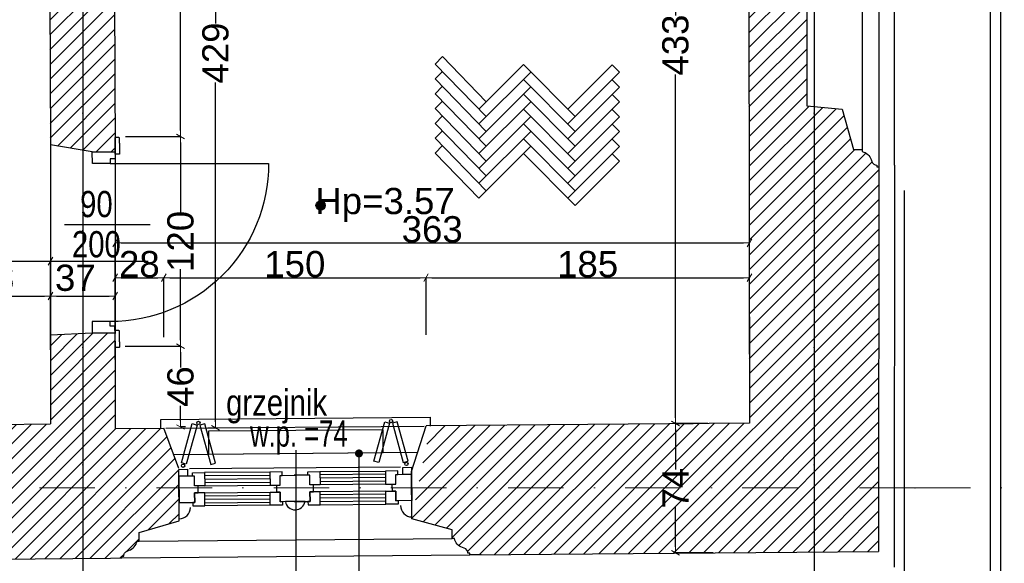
# Model space of a CAD drawing. Header units: millimetres. Extents: x 75543 to 124291, y -109148 to -86372.
# Tile 91 of 99: x 113602 to 119236, y -105453 to -102344. Entities that reach past the tile are written whole.
import ezdxf

# ---------------------------------------------------------------- set-up
doc = ezdxf.new("R2010")
doc.units = ezdxf.units.MM
doc.header["$MEASUREMENT"] = 0
doc.linetypes.add('Dot & Dashed', pattern=[670.277762, 317.5, -176.388889, 0, -176.388874])
for name, color, linetype in [('A-DRZWI', 7, 'Continuous'), ('A-WYSOKOSCI', 7, 'Continuous'), ('COKÓŁ', 7, 'Continuous'), ('detalokna', 7, 'Continuous'), ('DIM MALY', 7, 'Continuous'), ('Drawing & Figure', 7, 'Continuous'), ('DRZWI', 7, 'Continuous'), ('linia nadproza', 7, 'Continuous'), ('Nowe_00 ZMIANY', 7, 'Continuous'), ('Nowe_A-OKNA-OPIS', 7, 'Continuous'), ('Nowe_A_okno', 7, 'Continuous'), ('Nowe_Annotation - Text', 7, 'Continuous'), ('Nowe_GRZEJNIK', 7, 'Continuous'), ('Nowe_okiennice', 7, 'Continuous'), ('Nowe_WIDOK', 7, 'Continuous'), ('opaska', 7, 'Continuous'), ('opisy inne', 7, 'Continuous'), ('PARAPET', 7, 'Continuous'), ('POSADZKI', 7, 'Continuous'), ('Structural - Bearing', 7, 'Continuous'), ('Structural - Grid', 7, 'Continuous'), ('WIDOK2', 7, 'Continuous')]:
    doc.layers.add(name, color=color, linetype=linetype)
doc.styles.add('STYL_AUTOMATYCZNY_1', font='arial.ttf')
doc.styles.add('STYL_AUTOMATYCZNY_11', font='arial.ttf', dxfattribs={"width": 0.8})
doc.styles.add('STYL_AUTOMATYCZNY_2', font='arial.ttf')
doc.styles.add('STYL_AUTOMATYCZNY_6', font='arial.ttf', dxfattribs={"width": 0.8})
doc.styles.add('STYL_AUTOMATYCZNY_7', font='arial.ttf', dxfattribs={"width": 0.7})
doc.dimstyles.new('STYL_AUTOMATYCZNY__2', dxfattribs={"dimtxt": 150, "dimasz": 34.231941, "dimexe": 0.18, "dimexo": 3, "dimgap": 0, "dimtad": 1, "dimdec": 0, "dimlfac": 0.1, "dimzin": 0, "dimdsep": 46, "dimtxsty": 'STYL_AUTOMATYCZNY_2', "dimblk": 'ARROWHEAD_2', "dimblk1": 'ARROWHEAD_2', "dimblk2": 'ARROWHEAD_2', "dimcen": 0.09, "dimclrd": 5, "dimclre": 5, "dimclrt": 1, "dimadec": 0, "dimazin": 0, "dimtfac": 1, "dimtdec": 4, "dimtmove": 0, "dimatfit": 3, "dimfxl": 0, "dimtolj": 1, "dimtzin": 0, "dimarcsym": 0})
doc.dimstyles.new('STYL_AUTOMATYCZNY__3', dxfattribs={"dimtxt": 150, "dimasz": 34.231941, "dimexe": 0.18, "dimexo": 3, "dimgap": 0, "dimtad": 1, "dimtih": 1, "dimtoh": 1, "dimdec": 0, "dimlfac": 0.1, "dimzin": 0, "dimdsep": 46, "dimtxsty": 'STYL_AUTOMATYCZNY_2', "dimblk": 'ARROWHEAD_2', "dimblk1": 'ARROWHEAD_2', "dimblk2": 'ARROWHEAD_2', "dimcen": 0.09, "dimclrd": 5, "dimclre": 5, "dimclrt": 1, "dimadec": 0, "dimazin": 0, "dimtfac": 1, "dimtdec": 4, "dimtmove": 0, "dimatfit": 3, "dimfxl": 0, "dimtolj": 1, "dimtzin": 0, "dimarcsym": 0})
doc.dimstyles.new('STYL_AUTOMATYCZNY__7', dxfattribs={"dimtxt": 150, "dimasz": 34.231941, "dimexe": 0.18, "dimexo": 3, "dimgap": 0, "dimtad": 1, "dimtih": 1, "dimtoh": 1, "dimdec": 0, "dimlfac": 0.1, "dimzin": 0, "dimdsep": 46, "dimtxsty": 'STYL_AUTOMATYCZNY_2', "dimblk": 'ARROWHEAD_2', "dimblk1": 'ARROWHEAD_2', "dimblk2": 'ARROWHEAD_2', "dimcen": 0.09, "dimclrd": 5, "dimclre": 5, "dimclrt": 1, "dimadec": 0, "dimazin": 0, "dimtfac": 1, "dimtdec": 4, "dimtmove": 2, "dimatfit": 3, "dimfxl": 0, "dimtolj": 1, "dimtzin": 0, "dimarcsym": 0})
doc.dimstyles.new('STYL_AUTOMATYCZNY__8', dxfattribs={"dimtxt": 0.18, "dimasz": 91.2, "dimexe": 0.18, "dimexo": 0.0625, "dimgap": 0, "dimtad": 0, "dimtih": 1, "dimtoh": 1, "dimdec": 4, "dimzin": 0, "dimdsep": 46, "dimcen": 0.09, "dimadec": 0, "dimazin": 0, "dimtfac": 1, "dimtdec": 4, "dimtmove": 0, "dimatfit": 3, "dimldrblk": 'ARROWHEAD_11', "dimfxl": 0, "dimtolj": 1, "dimtzin": 0, "dimarcsym": 0})
pattern_1 = [(45, (0, 0), (-42.426407, 42.426407), [])]

# ---------------------------------------------------------------- blocks, each defined once
blk = doc.blocks.new('ARROWHEAD_2')
at = {"color": 0, "linetype": 'Continuous', "lineweight": 0}
for p, q in [((0, 0), (-1, 0)), ((-0.38, -0.66), (0.38, 0.66))]:
    blk.add_line(p, q, dxfattribs=at)
blk = doc.blocks.new('*D158')
at = {"layer": 'Defpoints', "color": 0}
for p in [(117354.4, -100322.4), (117771.5, -100322.4), (117457.9, -104654.6)]:
    blk.add_point(p, dxfattribs=at)
at = {"layer": 'DIM MALY', "color": 5, "lineweight": -2}
for p, q in [((117768.5, -100322.4), (117354.2, -100322.4)), ((117354.4, -100356.6), (117354.4, -102320.1)), ((117354.4, -104620.4), (117354.4, -102657.6)), ((117454.9, -104654.6), (117354.2, -104654.6))]:
    blk.add_line(p, q, dxfattribs=at)
at = {"layer": 'DIM MALY', "color": 5, "lineweight": -2, "xscale": 34.23194115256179, "yscale": 34.23194115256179, "zscale": 34.23194115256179}
for p, rotation in [((117354.4, -100322.4), 90), ((117354.4, -104654.6), 270)]:
    blk.add_blockref('ARROWHEAD_2', p, dxfattribs=dict(at, rotation=rotation))
at = {"layer": 'DIM MALY', "color": 1, "insert": (117354.4, -102488.9), "char_height": 150, "attachment_point": 5, "rotation": 90, "style": 'STYL_AUTOMATYCZNY_2'}
blk.add_mtext('\\A1;433', dxfattribs=at)
blk = doc.blocks.new('*D203')
at = {"layer": 'Defpoints', "color": 0}
for p in [(114185.9, -100404), (114522.3, -100404), (114203.3, -103011.5)]:
    blk.add_point(p, dxfattribs=at)
at = {"layer": 'DIM MALY', "color": 5, "lineweight": -2}
for p, q in [((114188.9, -100404), (114522.4, -100404)), ((114522.3, -100438.3), (114522.3, -101555.7)), ((114522.3, -102977.3), (114522.3, -101860.7)), ((114206.3, -103011.5), (114522.4, -103011.5))]:
    blk.add_line(p, q, dxfattribs=at)
at = {"layer": 'DIM MALY', "color": 5, "lineweight": -2, "xscale": 34.23194115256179, "yscale": 34.23194115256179, "zscale": 34.23194115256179}
for p, rotation in [((114522.3, -100404), 90), ((114522.3, -103011.5), 270)]:
    blk.add_blockref('ARROWHEAD_2', p, dxfattribs=dict(at, rotation=rotation))
at = {"layer": 'DIM MALY', "color": 1, "insert": (114522.3, -101708.2), "char_height": 150, "attachment_point": 5, "rotation": 90, "style": 'STYL_AUTOMATYCZNY_2'}
blk.add_mtext('\\A1;261', dxfattribs=at)
blk = doc.blocks.new('*D205')
at = {"layer": 'Defpoints', "color": 0}
for p in [(114203.3, -103011.5), (114522.3, -103011.5), (114202.9, -104211.5)]:
    blk.add_point(p, dxfattribs=at)
at = {"layer": 'DIM MALY', "color": 5, "lineweight": -2}
for p, q in [((114206.3, -103011.5), (114522.4, -103011.5)), ((114522.3, -103045.8), (114522.3, -103453.5)), ((114522.3, -104177.3), (114522.3, -103770.3)), ((114205.9, -104211.5), (114522.4, -104211.5))]:
    blk.add_line(p, q, dxfattribs=at)
at = {"layer": 'DIM MALY', "color": 5, "lineweight": -2, "xscale": 34.23194115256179, "yscale": 34.23194115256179, "zscale": 34.23194115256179}
for p, rotation in [((114522.3, -103011.5), 90), ((114522.3, -104211.5), 270)]:
    blk.add_blockref('ARROWHEAD_2', p, dxfattribs=dict(at, rotation=rotation))
at = {"layer": 'DIM MALY', "color": 1, "insert": (114522.3, -103611.9), "char_height": 150, "attachment_point": 5, "rotation": 90, "style": 'STYL_AUTOMATYCZNY_2'}
blk.add_mtext('\\A1;120', dxfattribs=at)
blk = doc.blocks.new('*D206')
at = {"layer": 'Defpoints', "color": 0}
for p in [(114185.9, -100404), (114522.3, -100404), (114203.3, -103011.5)]:
    blk.add_point(p, dxfattribs=at)
at = {"layer": 'DIM MALY', "color": 5, "lineweight": -2}
for p, q in [((114188.9, -100404), (114522.4, -100404)), ((114522.3, -100438.3), (114522.3, -101555.7)), ((114522.3, -102977.3), (114522.3, -101860.7)), ((114206.3, -103011.5), (114522.4, -103011.5))]:
    blk.add_line(p, q, dxfattribs=at)
at = {"layer": 'DIM MALY', "color": 5, "lineweight": -2, "xscale": 34.23194115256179, "yscale": 34.23194115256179, "zscale": 34.23194115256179}
for p, rotation in [((114522.3, -100404), 90), ((114522.3, -103011.5), 270)]:
    blk.add_blockref('ARROWHEAD_2', p, dxfattribs=dict(at, rotation=rotation))
at = {"layer": 'DIM MALY', "color": 1, "insert": (114522.3, -101708.2), "char_height": 150, "attachment_point": 5, "rotation": 90, "style": 'STYL_AUTOMATYCZNY_2'}
blk.add_mtext('\\A1;261', dxfattribs=at)
blk = doc.blocks.new('*D208')
at = {"layer": 'Defpoints', "color": 0}
for p in [(114203.1, -104211.5), (114522.3, -104673.4), (114553.4, -104673.4)]:
    blk.add_point(p, dxfattribs=at)
at = {"layer": 'DIM MALY', "color": 5, "lineweight": -2}
for p, q in [((114206.1, -104211.5), (114522.4, -104211.5)), ((114522.3, -104245.8), (114522.3, -104332.3)), ((114522.3, -104639.2), (114522.3, -104553.1)), ((114550.4, -104673.4), (114522.1, -104673.4))]:
    blk.add_line(p, q, dxfattribs=at)
at = {"layer": 'DIM MALY', "color": 5, "lineweight": -2, "xscale": 34.23194115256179, "yscale": 34.23194115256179, "zscale": 34.23194115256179}
for p, rotation in [((114522.3, -104211.5), 90), ((114522.3, -104673.4), 270)]:
    blk.add_blockref('ARROWHEAD_2', p, dxfattribs=dict(at, rotation=rotation))
at = {"layer": 'DIM MALY', "color": 1, "insert": (114522.3, -104442.7), "char_height": 150, "attachment_point": 5, "rotation": 90, "style": 'STYL_AUTOMATYCZNY_2'}
blk.add_mtext('\\A1;46', dxfattribs=at)
blk = doc.blocks.new('*D757')
at = {"layer": 'Defpoints', "color": 0}
for p in [(114426.1, -103819.5), (114147.3, -104164.5), (114426.1, -104162.1)]:
    blk.add_point(p, dxfattribs=at)
at = {"layer": 'DIM MALY', "color": 5, "lineweight": -2}
for p, q in [((114147.3, -104161.5), (114147.3, -103819.3)), ((114181.5, -103819.5), (114391.9, -103819.5)), ((114426.1, -104159.1), (114426.1, -103819.3))]:
    blk.add_line(p, q, dxfattribs=at)
at = {"layer": 'DIM MALY', "color": 5, "lineweight": -2, "xscale": 34.23194115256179, "yscale": 34.23194115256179, "zscale": 34.23194115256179, "rotation": 180}
blk.add_blockref('ARROWHEAD_2', (114147.3, -103819.5), dxfattribs=at)
at = {"layer": 'DIM MALY', "color": 5, "lineweight": -2, "xscale": 34.23194115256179, "yscale": 34.23194115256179, "zscale": 34.23194115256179}
blk.add_blockref('ARROWHEAD_2', (114426.1, -103819.5), dxfattribs=at)
at = {"layer": 'DIM MALY', "color": 1, "insert": (114286.4, -103742.9), "char_height": 150, "attachment_point": 5, "style": 'STYL_AUTOMATYCZNY_2'}
blk.add_mtext('\\A1;28', dxfattribs=at)
blk = doc.blocks.new('*D758')
at = {"layer": 'Defpoints', "color": 0}
for p in [(115926.6, -103819.5), (114426.1, -104162.3), (115926.6, -104149.3)]:
    blk.add_point(p, dxfattribs=at)
at = {"layer": 'DIM MALY', "color": 5, "lineweight": -2}
for p, q in [((114426.1, -104159.3), (114426.1, -103819.3)), ((114460.3, -103819.5), (115892.4, -103819.5)), ((115926.6, -104146.3), (115926.6, -103819.3))]:
    blk.add_line(p, q, dxfattribs=at)
at = {"layer": 'DIM MALY', "color": 5, "lineweight": -2, "xscale": 34.23194115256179, "yscale": 34.23194115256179, "zscale": 34.23194115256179, "rotation": 180}
blk.add_blockref('ARROWHEAD_2', (114426.1, -103819.5), dxfattribs=at)
at = {"layer": 'DIM MALY', "color": 5, "lineweight": -2, "xscale": 34.23194115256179, "yscale": 34.23194115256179, "zscale": 34.23194115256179}
blk.add_blockref('ARROWHEAD_2', (115926.6, -103819.5), dxfattribs=at)
at = {"layer": 'DIM MALY', "color": 1, "insert": (115176, -103742.9), "char_height": 150, "attachment_point": 5, "style": 'STYL_AUTOMATYCZNY_2'}
blk.add_mtext('\\A1;150', dxfattribs=at)
blk = doc.blocks.new('*D759')
at = {"layer": 'Defpoints', "color": 0}
for p in [(117777.3, -103819.5), (115926.6, -104149.3), (117777.3, -104133.3)]:
    blk.add_point(p, dxfattribs=at)
at = {"layer": 'DIM MALY', "color": 5, "lineweight": -2}
for p, q in [((115926.6, -104146.3), (115926.6, -103819.3)), ((115960.9, -103819.5), (117743, -103819.5)), ((117777.3, -104130.3), (117777.3, -103819.3))]:
    blk.add_line(p, q, dxfattribs=at)
at = {"layer": 'DIM MALY', "color": 5, "lineweight": -2, "xscale": 34.23194115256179, "yscale": 34.23194115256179, "zscale": 34.23194115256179, "rotation": 180}
blk.add_blockref('ARROWHEAD_2', (115926.6, -103819.5), dxfattribs=at)
at = {"layer": 'DIM MALY', "color": 5, "lineweight": -2, "xscale": 34.23194115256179, "yscale": 34.23194115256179, "zscale": 34.23194115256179}
blk.add_blockref('ARROWHEAD_2', (117777.3, -103819.5), dxfattribs=at)
at = {"layer": 'DIM MALY', "color": 1, "insert": (116851.6, -103742.9), "char_height": 150, "attachment_point": 5, "style": 'STYL_AUTOMATYCZNY_2'}
blk.add_mtext('\\A1;185', dxfattribs=at)
blk = doc.blocks.new('*D764')
at = {"layer": 'Defpoints', "color": 0}
for p in [(113777.3, -103725.2), (113777.3, -104234.3), (107437.2, -104303.9)]:
    blk.add_point(p, dxfattribs=at)
at = {"layer": 'DIM MALY', "color": 5, "lineweight": -2}
for p, q in [((107437.2, -104300.9), (107437.2, -103725)), ((107471.5, -103725.2), (113743, -103725.2)), ((113777.3, -104231.3), (113777.3, -103725))]:
    blk.add_line(p, q, dxfattribs=at)
at = {"layer": 'DIM MALY', "color": 5, "lineweight": -2, "xscale": 34.23194115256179, "yscale": 34.23194115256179, "zscale": 34.23194115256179, "rotation": 180}
blk.add_blockref('ARROWHEAD_2', (107437.2, -103725.2), dxfattribs=at)
at = {"layer": 'DIM MALY', "color": 5, "lineweight": -2, "xscale": 34.23194115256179, "yscale": 34.23194115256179, "zscale": 34.23194115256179}
blk.add_blockref('ARROWHEAD_2', (113777.3, -103725.2), dxfattribs=at)
at = {"layer": 'DIM MALY', "color": 1, "insert": (111340.3, -103621.6), "char_height": 150, "attachment_point": 5, "style": 'STYL_AUTOMATYCZNY_2'}
blk.add_mtext('\\A1;634', dxfattribs=at)
blk = doc.blocks.new('*D765')
at = {"layer": 'Defpoints', "color": 0}
for p in [(117777.3, -103620.2), (117777.3, -104259.9), (114147.3, -104291.2)]:
    blk.add_point(p, dxfattribs=at)
at = {"layer": 'DIM MALY', "color": 5, "lineweight": -2}
for p, q in [((114147.3, -104288.2), (114147.3, -103620)), ((114181.5, -103620.2), (117743, -103620.2)), ((117777.3, -104256.9), (117777.3, -103620))]:
    blk.add_line(p, q, dxfattribs=at)
at = {"layer": 'DIM MALY', "color": 5, "lineweight": -2, "xscale": 34.23194115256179, "yscale": 34.23194115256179, "zscale": 34.23194115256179, "rotation": 180}
blk.add_blockref('ARROWHEAD_2', (114147.3, -103620.2), dxfattribs=at)
at = {"layer": 'DIM MALY', "color": 5, "lineweight": -2, "xscale": 34.23194115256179, "yscale": 34.23194115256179, "zscale": 34.23194115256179}
blk.add_blockref('ARROWHEAD_2', (117777.3, -103620.2), dxfattribs=at)
at = {"layer": 'DIM MALY', "color": 1, "insert": (115961.9, -103543.6), "char_height": 150, "attachment_point": 5, "style": 'STYL_AUTOMATYCZNY_2'}
blk.add_mtext('\\A1;363', dxfattribs=at)
blk = doc.blocks.new('*D799')
at = {"layer": 'Defpoints', "color": 0}
for p in [(117541.7, -104653.9), (117354.4, -105393.6), (117573.3, -105393.6)]:
    blk.add_point(p, dxfattribs=at)
at = {"layer": 'DIM MALY', "color": 5, "lineweight": -2}
for p, q in [((117538.7, -104653.9), (117354.2, -104653.9)), ((117354.4, -104688.1), (117354.4, -104917.5)), ((117354.4, -105359.4), (117354.4, -105130.5)), ((117570.3, -105393.6), (117354.2, -105393.6))]:
    blk.add_line(p, q, dxfattribs=at)
at = {"layer": 'DIM MALY', "color": 5, "lineweight": -2, "xscale": 34.23194115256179, "yscale": 34.23194115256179, "zscale": 34.23194115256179}
for p, rotation in [((117354.4, -104653.9), 90), ((117354.4, -105393.6), 270)]:
    blk.add_blockref('ARROWHEAD_2', p, dxfattribs=dict(at, rotation=rotation))
at = {"layer": 'DIM MALY', "color": 1, "insert": (117354.4, -105024), "char_height": 150, "attachment_point": 5, "rotation": 90, "style": 'STYL_AUTOMATYCZNY_2'}
blk.add_mtext('\\A1;74', dxfattribs=at)
blk = doc.blocks.new('*D800')
at = {"layer": 'Defpoints', "color": 0}
for p in [(114975.2, -100389.8), (114676.1, -104678.4), (114722.3, -104678.4)]:
    blk.add_point(p, dxfattribs=at)
at = {"layer": 'DIM MALY', "color": 5, "lineweight": -2}
for p, q in [((114972.2, -100389.8), (114722.1, -100389.8)), ((114722.3, -100424.1), (114722.3, -102365.6)), ((114722.3, -104644.2), (114722.3, -102703.4)), ((114679.1, -104678.4), (114722.4, -104678.4))]:
    blk.add_line(p, q, dxfattribs=at)
at = {"layer": 'DIM MALY', "color": 5, "lineweight": -2, "xscale": 34.23194115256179, "yscale": 34.23194115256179, "zscale": 34.23194115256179}
for p, rotation in [((114722.3, -100389.8), 90), ((114722.3, -104678.4), 270)]:
    blk.add_blockref('ARROWHEAD_2', p, dxfattribs=dict(at, rotation=rotation))
at = {"layer": 'DIM MALY', "color": 1, "insert": (114722.3, -102534.5), "char_height": 150, "attachment_point": 5, "rotation": 90, "style": 'STYL_AUTOMATYCZNY_2'}
blk.add_mtext('\\A1;429', dxfattribs=at)
blk = doc.blocks.new('*D995')
at = {"layer": 'Defpoints', "color": 0}
for p in [(107158.2, -89539.7), (113962.3, -89539.7), (113962.3, -107560.1)]:
    blk.add_point(p, dxfattribs=at)
at = {"layer": 'DIM MALY', "color": 5, "lineweight": -2}
for p, q in [((107158.2, -89542.7), (107158.2, -107560.3)), ((113962.3, -89542.7), (113962.3, -107560.3)), ((107192.4, -107560.1), (113928, -107560.1))]:
    blk.add_line(p, q, dxfattribs=at)
at = {"layer": 'DIM MALY', "color": 5, "lineweight": -2, "xscale": 34.23194115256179, "yscale": 34.23194115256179, "zscale": 34.23194115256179, "rotation": 180}
blk.add_blockref('ARROWHEAD_2', (107158.2, -107560.1), dxfattribs=at)
at = {"layer": 'DIM MALY', "color": 5, "lineweight": -2, "xscale": 34.23194115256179, "yscale": 34.23194115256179, "zscale": 34.23194115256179}
blk.add_blockref('ARROWHEAD_2', (113962.3, -107560.1), dxfattribs=at)
at = {"layer": 'DIM MALY', "color": 1, "insert": (110559.8, -107483.6), "char_height": 150, "attachment_point": 5, "style": 'STYL_AUTOMATYCZNY_2'}
blk.add_mtext('\\A1;680', dxfattribs=at)
blk = doc.blocks.new('*D996')
at = {"layer": 'Defpoints', "color": 0}
for p in [(113962.3, -89539.7), (118146.9, -89541.9), (118146.9, -107560.1)]:
    blk.add_point(p, dxfattribs=at)
at = {"layer": 'DIM MALY', "color": 5, "lineweight": -2}
for p, q in [((113962.3, -89542.7), (113962.3, -107560.3)), ((118146.9, -89544.9), (118146.9, -107560.3)), ((113996.5, -107560.1), (118112.6, -107560.1))]:
    blk.add_line(p, q, dxfattribs=at)
at = {"layer": 'DIM MALY', "color": 5, "lineweight": -2, "xscale": 34.23194115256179, "yscale": 34.23194115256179, "zscale": 34.23194115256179, "rotation": 180}
blk.add_blockref('ARROWHEAD_2', (113962.3, -107560.1), dxfattribs=at)
at = {"layer": 'DIM MALY', "color": 5, "lineweight": -2, "xscale": 34.23194115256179, "yscale": 34.23194115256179, "zscale": 34.23194115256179}
blk.add_blockref('ARROWHEAD_2', (118146.9, -107560.1), dxfattribs=at)
at = {"layer": 'DIM MALY', "color": 1, "insert": (116054.2, -107483.6), "char_height": 150, "attachment_point": 5, "style": 'STYL_AUTOMATYCZNY_2'}
blk.add_mtext('\\A1;418', dxfattribs=at)
blk = doc.blocks.new('*D1083')
at = {"layer": 'Defpoints', "color": 0}
for p in [(113777.3, -103924.5), (112898.4, -104117.4), (113777.3, -104107.8)]:
    blk.add_point(p, dxfattribs=at)
at = {"layer": 'DIM MALY', "color": 5, "lineweight": -2}
for p, q in [((112898.4, -104114.4), (112898.4, -103924.3)), ((112932.7, -103924.5), (113743, -103924.5)), ((113777.3, -104104.8), (113777.3, -103924.3))]:
    blk.add_line(p, q, dxfattribs=at)
at = {"layer": 'DIM MALY', "color": 5, "lineweight": -2, "xscale": 34.23194115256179, "yscale": 34.23194115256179, "zscale": 34.23194115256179, "rotation": 180}
blk.add_blockref('ARROWHEAD_2', (112898.4, -103924.5), dxfattribs=at)
at = {"layer": 'DIM MALY', "color": 5, "lineweight": -2, "xscale": 34.23194115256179, "yscale": 34.23194115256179, "zscale": 34.23194115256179}
blk.add_blockref('ARROWHEAD_2', (113777.3, -103924.5), dxfattribs=at)
at = {"layer": 'DIM MALY', "color": 1, "insert": (113455.1, -103820.9), "char_height": 150, "attachment_point": 5, "style": 'STYL_AUTOMATYCZNY_2'}
blk.add_mtext('\\A1;88', dxfattribs=at)
blk = doc.blocks.new('*D1084')
at = {"layer": 'Defpoints', "color": 0}
for p in [(114147.3, -103924.5), (113777.3, -104107.8), (114147.3, -104134.6)]:
    blk.add_point(p, dxfattribs=at)
at = {"layer": 'DIM MALY', "color": 5, "lineweight": -2}
for p, q in [((113777.3, -104104.8), (113777.3, -103924.3)), ((113811.5, -103924.5), (114113, -103924.5)), ((114147.3, -104131.6), (114147.3, -103924.3))]:
    blk.add_line(p, q, dxfattribs=at)
at = {"layer": 'DIM MALY', "color": 5, "lineweight": -2, "xscale": 34.23194115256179, "yscale": 34.23194115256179, "zscale": 34.23194115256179, "rotation": 180}
blk.add_blockref('ARROWHEAD_2', (113777.3, -103924.5), dxfattribs=at)
at = {"layer": 'DIM MALY', "color": 5, "lineweight": -2, "xscale": 34.23194115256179, "yscale": 34.23194115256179, "zscale": 34.23194115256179}
blk.add_blockref('ARROWHEAD_2', (114147.3, -103924.5), dxfattribs=at)
at = {"layer": 'DIM MALY', "color": 1, "insert": (113920, -103820.9), "char_height": 150, "attachment_point": 5, "style": 'STYL_AUTOMATYCZNY_2'}
blk.add_mtext('\\A1;37', dxfattribs=at)
blk = doc.blocks.new('ARROWHEAD_11')
at = {"color": 0, "linetype": 'Continuous', "lineweight": 0}
blk.add_line((0, 0), (-1, 0), dxfattribs=at)
at = {"color": 0, "linetype": 'Continuous', "lineweight": 0, "const_width": 0.25, "flags": 128}
blk.add_lwpolyline([(-0.125, 0, 1), (0.125, 0, 1)], format="xyb", close=True, dxfattribs=at)

msp = doc.modelspace()

# ---------------------------------------------------------------- hatches: boundary and pattern name
at = {"layer": 'A-WYSOKOSCI'}
msp.add_hatch(color=256, dxfattribs=at).paths.add_polyline_path([(115350.4, -103405.9, 1), (115297, -103405.9, 1)])
at = {"layer": 'Drawing & Figure'}
h = msp.add_hatch(dxfattribs=at)
h.set_pattern_fill('Common_Brick_0003', color=256, style=0, pattern_type=2)
h.set_pattern_definition(pattern_1)
h.paths.add_polyline_path([(115846.1, -105193.8, -0.00203), (115845.5, -105193.8), (115845.6, -105198.5), (116075.7, -105261.5), (116076.1, -105311.9), (116088.8, -105311.8, 0.270785), (116134.9, -105362.5), (116145.6, -105366.7, -0.334097), (116166.5, -105395.5), (116176.5, -105395.4), (116176.6, -105405.7), (116177.3, -105405.7), (118516.4, -105385.5), (118517.3, -103185.2), (118507, -103185.2), (118507, -103175.2, -0.334097), (118478, -103154.6), (118473.8, -103143.9, 0.270785), (118422.7, -103098.2), (118422.7, -103085.5), (118372.3, -103085.5), (118307.3, -102856), (118104.9, -102836), (118104.9, -101623.2), (118104.9, -101454.4), (118233.3, -101441.7), (118353.2, -101272.2), (118372.3, -101204.9), (118400.8, -101204.9), (118517.3, -101040.2), (118517.3, -101095.3), (118517.3, -100025.2), (118577.2, -100025.2), (118577.2, -100010.2), (118564.2, -100010.2), (118564.2, -99998.2, -0.371445), (118551.2, -99982.3), (118551.2, -99910, 0.436052), (118541.2, -99900.2), (118541.2, -99885.2), (118231.3, -99885.2), (116301.3, -99968.7), (116302.2, -100106.1), (116287.2, -100358.5), (117771.5, -100322.4), (117772.9, -101430.2), (117773.8, -102091.2), (117777.3, -104651.8), (115951.2, -104667.6), (115951.2, -104667.9)])
h = msp.add_hatch(dxfattribs=at)
h.set_pattern_fill('Common_Brick_0003', color=256, style=0, pattern_type=2)
h.set_pattern_definition(pattern_1)
h.paths.add_polyline_path([(114142.3, -99930.2), (109645.2, -99981.3), (109645.2, -100111.3), (109645.2, -100112.2), (109647.3, -100678.9), (113766.8, -100666.2), (113770, -101430.2), (113770.9, -101628.6), (113777, -103060.3), (113777.3, -103060.4), (113777.3, -103060.4), (113821.5, -103067.5), (114017.2, -103098.8), (114147.3, -103098.9), (114147.3, -103073.9), (114141.8, -101628.6), (114141.1, -101430.4), (114137.4, -100441.5), (115217, -100384.4), (115202.4, -100123.7), (115201.8, -100113.3), (115201.9, -99992.6), (114142.3, -100030.2)])
h = msp.add_hatch(dxfattribs=at)
h.set_pattern_fill('Common_Brick_0003', color=256, style=0, pattern_type=2)
h.set_pattern_definition(pattern_1)
h.paths.add_polyline_path([(112795, -104954.8), (112795.7, -105214.2), (112795.7, -105224.8), (113025.8, -105287.8), (113026.3, -105338.2), (113038.9, -105338.1, 0.270785), (113085, -105388.8), (113095.8, -105392.9, -0.334097), (113116.7, -105421.8), (113126.7, -105421.7), (113126.8, -105431.9), (113191.7, -105431.4), (114121.7, -105423.4), (114186.7, -105422.8), (114186.6, -105412.5), (114196.6, -105412.5, -0.334097), (114217, -105383.3), (114227.7, -105378.9, 0.270785), (114272.9, -105327.4), (114285.6, -105327.3), (114285.1, -105276.9), (114514.1, -105210), (114511.8, -104940), (114511.7, -104940), (114511.4, -104911.6), (114426.1, -104680.7), (114147.3, -104683.1), (114147.3, -104218.2), (114146.9, -104218.2), (114146.9, -104137.4), (114016.8, -104137.4), (113777.3, -104147.7), (113777.3, -104656.3), (112932.6, -104665.6), (112898.4, -104665.9)])

# ---------------------------------------------------------------- linework, layer by layer
at = {"layer": 'A-DRZWI'}
msp.add_line((114349, -103517), (113858.1, -103517), dxfattribs=at)
msp.add_lwpolyline([(114120.2, -103166.1), (115026.1, -103166.1, -0.415716), (114119.8, -104070.2)], format="xyb", dxfattribs=at)
at = {"layer": 'A-WYSOKOSCI'}
msp.add_circle((115323.7, -103405.9), 26.7, dxfattribs=at)
at = {"layer": 'COKÓŁ'}
for q in [(118607.3, -99885.2), (118606.4, -105474.7)]:
    msp.add_line((118607.3, -103175.3), q, dxfattribs=at)
at = {"layer": 'detalokna'}
for p, q in [((118517.3, -101105.2), (118517.3, -103185.2)), ((118422.7, -101204.9), (118422.7, -103085.5)), ((114437.1, -104680.6), (115917, -104667.9)), ((114481.3, -104830.2), (115878.5, -104818.2)), ((114574.2, -104911.1), (115780, -104901.4)), ((114285.6, -105327.3), (116076.1, -105311.9)), ((114186.7, -105422.8), (116176.6, -105405.7))]:
    msp.add_line(p, q, dxfattribs=at)
msp.add_lwpolyline([(114410, -104680.6), (114410, -104630.6), (115951.2, -104617.9), (115951.2, -104667.9)], dxfattribs=at)
at = {"layer": 'DIM MALY'}
msp.add_line((113699.3, -103725.2), (114336.4, -103725.2), dxfattribs=at)
at = {"layer": 'DRZWI'}
for p, q in [((114147.3, -103113.8), (114147.3, -103018.2)), ((114146.9, -104122.5), (114146.9, -104218.2))]:
    msp.add_line(p, q, dxfattribs=at)
for points in [[(114173.4, -103049.8), (114173.4, -103022.2, 0.414334), (114169.4, -103018.2), (114147.3, -103018.2)], [(114173.4, -103049.8), (114173.4, -103109.8, -0.414334), (114169.4, -103113.8), (114147.3, -103113.8)], [(114173, -104186.5), (114173, -104126.5, 0.414334), (114169, -104122.5), (114146.9, -104122.5)], [(114173, -104186.5), (114173, -104214.2, -0.414334), (114169, -104218.2), (114146.9, -104218.2)]]:
    msp.add_lwpolyline(points, format="xyb", dxfattribs=at)
for points in [[(114147.3, -103113.8), (114147.3, -103140.4), (114120.2, -103140.4), (114120.2, -103166.1), (114017.3, -103166.1), (114017.2, -103098.9)], [(114146.9, -104122.5), (114146.9, -104095.9), (114119.8, -104095.9), (114119.8, -104070.2), (114016.9, -104070.2), (114016.8, -104137.4)]]:
    msp.add_lwpolyline(points, dxfattribs=at)
at = {"layer": 'linia nadproza'}
for p, q in [((113777.3, -103060.4), (113777.3, -104147.7)), ((114147.3, -103098.9), (114147.3, -104138.9))]:
    msp.add_line(p, q, dxfattribs=at)
at = {"layer": 'Nowe_A-OKNA-OPIS'}
msp.add_line((115182.3, -104805.5), (115182.3, -106010.7), dxfattribs=at)
at = {"layer": 'Nowe_A_okno'}
for points in [[(115793.4, -104944.7), (115793.1, -104904.7), (115843.1, -104904.3), (115843.4, -104944.3)], [(114512, -104955.8), (114511.6, -104915.8), (114561.6, -104915.3), (114562, -104955.3)], [(114512, -104955.8), (114513.2, -105105.7), (114603.2, -105105), (114602.7, -105050), (114622.7, -105049.8), (114622.4, -105009.8), (114602.4, -105010), (114602, -104955)], [(114660, -104934.5), (114660.6, -105009.5), (114602.4, -105010), (114602, -104955), (114590.2, -104955.1), (114590, -104935.1)], [(115033.3, -104931.3), (115034, -105006.3), (115092.2, -105005.8), (115091.7, -104950.8), (115103.5, -104950.7), (115103.3, -104930.7)], [(115319.8, -104928.8), (115320.4, -105003.8), (115262.2, -105004.3), (115261.8, -104949.3), (115250, -104949.4), (115249.8, -104929.4)], [(115695, -104925.6), (115695.7, -105000.6), (115753.9, -105000.1), (115753.4, -104945.1), (115765.2, -104945), (115765, -104925)], [(115843.4, -104944.3), (115844.7, -105094.3), (115754.7, -105095.1), (115754.2, -105040.1), (115734.2, -105040.3), (115733.9, -105000.3), (115753.9, -105000.1), (115753.4, -104945.1)], [(114661.6, -105124.5), (114660.9, -105049.5), (114602.7, -105050), (114603.2, -105105), (114591.4, -105105.1), (114591.6, -105125.1)], [(115035, -105121.3), (115034.4, -105046.3), (115092.5, -105045.8), (115093, -105100.8), (115104.8, -105100.7), (115105, -105120.7)], [(115321.4, -105118.8), (115320.8, -105043.8), (115262.6, -105044.3), (115263, -105099.3), (115251.2, -105099.4), (115251.4, -105119.4)], [(115696.7, -105115.6), (115696, -105040.6), (115754.2, -105040.1), (115754.7, -105095.1), (115766.5, -105095), (115766.7, -105115)]]:
    msp.add_lwpolyline(points, close=True, dxfattribs=at)
for points in [[(115033.3, -104931.3), (114660, -104934.5)], [(114660.1, -104952), (115033.5, -104948.9)], [(115183, -105100), (115093, -105100.8), (115092.5, -105045.8), (115072.5, -105045.9), (115072.2, -105005.9), (115092.2, -105005.8), (115091.7, -104950.8), (115181.7, -104950), (115181.7, -104950)], [(115173, -105100), (115263, -105099.3), (115262.6, -105044.3), (115282.6, -105044.1), (115282.2, -105004.1), (115262.2, -105004.3), (115261.8, -104949.3), (115171.8, -104950.1), (115171.8, -104950.1)], [(115319.8, -104928.8), (115695, -104925.6)], [(115695.2, -104943.1), (115320, -104946.5)], [(115695.4, -104963.1), (115320.1, -104966.5)], [(114660.3, -104972), (115033.7, -104968.9)], [(114660.5, -104992), (115033.8, -104988.9)], [(114660.6, -105009.5), (115034, -105006.3)], [(115695.5, -104983.1), (115320.3, -104986.5)], [(115695.7, -105000.6), (115320.4, -105003.8)], [(114660.9, -105049.5), (115034.4, -105046.3)], [(114661.1, -105067), (115034.5, -105063.9)], [(115696, -105040.6), (115320.8, -105043.8)], [(115696.2, -105058.1), (115320.9, -105061.5)], [(115696.4, -105078.1), (115321.1, -105081.5)], [(114661.2, -105087), (115034.7, -105083.9)], [(114661.4, -105107), (115034.9, -105103.9)], [(115035, -105121.3), (114661.6, -105124.5)], [(115696.6, -105098.1), (115321.2, -105101.5)], [(115321.4, -105118.8), (115696.7, -105115.6)]]:
    msp.add_lwpolyline(points, dxfattribs=at)
msp.add_lwpolyline([(115234.2, -105099.5), (115121.8, -105100.5, 0.845314)], format="xyb", close=True, dxfattribs=at)
at = {"layer": 'Nowe_GRZEJNIK'}
msp.add_lwpolyline([(114682.3, -104828.2), (115682.2, -104819.9), (115681.2, -104689.9), (114681.2, -104698.2)], close=True, dxfattribs=at)
at = {"layer": 'Nowe_okiennice'}
for points in [[(114555, -104887.1), (114527.2, -104879.5), (114589.3, -104654.5), (114617.1, -104662.2)], [(114694.6, -104887.8), (114722.4, -104880.1), (114660.3, -104655.2), (114632.5, -104662.8)], [(115656.5, -104877.4), (115628.7, -104869.7), (115690.8, -104644.7), (115718.6, -104652.4)], [(115796.1, -104876.7), (115823.9, -104869), (115761.8, -104644.1), (115734, -104651.7)]]:
    msp.add_lwpolyline(points, close=True, dxfattribs=at)
for centre in [(114624.5, -104650.6), (115726.6, -104640.2), (114536.5, -104895.5), (115814.6, -104885.1)]:
    msp.add_circle(centre, 9.4, dxfattribs=at)
at = {"layer": 'Nowe_WIDOK'}
for centre, start, end in [((114513.5, -105134.1), 270.958, 0.5725), ((115846, -105122.6), 180.4145, 270.029)]:
    msp.add_arc(centre, 65.3, start, end, dxfattribs=at)
at = {"layer": 'opaska'}
for points in [[(115303.1, -106053.2), (119156.4, -106020), (119156.4, -100104.5)], [(115352.5, -106112.8), (119216.4, -106079.5), (119216.4, -100104.5)]]:
    msp.add_lwpolyline(points, dxfattribs=at)
at = {"layer": 'POSADZKI'}
for p, q in [((115978.2, -102597.4), (116020.6, -102555)), ((116271.7, -102897.7), (115978.2, -102597.4)), ((116271.7, -102812.8), (116020.6, -102555)), ((115978.2, -102682.3), (116020.6, -102639.9)), ((116229.3, -102855.2), (116483.8, -102600.7)), ((116229.3, -102940.1), (116526.3, -102643.1)), ((116780.8, -102897.7), (116483.8, -102600.7)), ((116483.8, -102685.5), (116526.3, -102643.1)), ((116738.4, -102855.2), (116991.6, -102602)), ((116738.4, -102940.1), (117034, -102644.5)), ((117034, -102644.5), (116991.6, -102602)), ((116271.7, -102982.5), (115978.2, -102682.3)), ((116780.8, -102982.5), (116483.8, -102685.5)), ((117034, -102729.3), (116991.6, -102686.9)), ((115978.2, -102767.1), (116020.6, -102724.7)), ((116271.7, -103067.4), (115978.2, -102767.1)), ((116229.3, -103024.9), (116526.3, -102727.9)), ((116738.4, -103024.9), (117034, -102729.3)), ((115978.2, -102852), (116020.6, -102809.6)), ((116229.3, -103109.8), (116526.3, -102812.8)), ((116780.8, -103067.4), (116483.8, -102770.4)), ((116738.4, -103109.8), (117034, -102814.2)), ((117034, -102814.2), (116991.6, -102771.7)), ((116271.7, -103152.2), (115978.2, -102852)), ((116780.8, -103152.2), (116483.8, -102855.2)), ((117034, -102899), (116991.6, -102856.6)), ((115978.2, -102936.8), (116020.6, -102894.4)), ((116271.7, -103237.1), (115978.2, -102936.8)), ((116229.3, -103194.6), (116526.3, -102897.7)), ((116738.4, -103194.6), (117034, -102899)), ((115978.2, -103021.7), (116020.6, -102979.3)), ((116229.3, -103279.5), (116526.3, -102982.5)), ((116780.8, -103237.1), (116483.8, -102940.1)), ((116738.4, -103279.5), (117034, -102983.9)), ((117034, -102983.9), (116991.6, -102941.4)), ((116271.7, -103321.9), (115978.2, -103021.7)), ((116780.8, -103321.9), (116483.8, -103024.9)), ((116526.3, -103067.4), (116483.8, -103024.9)), ((117034, -103068.7), (116991.6, -103026.3)), ((115978.2, -103106.6), (116020.6, -103064.1)), ((116229.3, -103364.3), (115978.2, -103106.6)), ((116229.3, -103364.3), (116526.3, -103067.4)), ((116738.4, -103364.3), (117034, -103068.7)), ((116780.8, -103406.8), (116483.8, -103109.8)), ((116780.8, -103406.8), (117034, -103153.6)), ((117034, -103153.6), (116991.6, -103111.2))]:
    msp.add_line(p, q, dxfattribs=at)
at = {"layer": 'Structural - Bearing'}
for p, q in [((117771.5, -100322.4), (117777.3, -104651.8)), ((114137.2, -100410.6), (114147.4, -103098.9)), ((113766.8, -100666.2), (113777, -103060.3)), ((114017.2, -103098.8), (113777.3, -103060.4)), ((114017.2, -103098.8), (114147.4, -103098.9)), ((118517.3, -103185.2), (118516.4, -105385.5)), ((114016.8, -104137.4), (113777.3, -104147.7)), ((113777.3, -104147.7), (113777.3, -104656.3)), ((114146.9, -104137.4), (114016.8, -104137.4)), ((114147.3, -104182.4), (114147.3, -104683.1)), ((112898.4, -104665.9), (113777.3, -104656.3)), ((114147.3, -104683.1), (114426.1, -104680.7)), ((114511.4, -104911.6), (114426.1, -104680.7)), ((115843.2, -104928.5), (115926.6, -104667.8)), ((117777.3, -104651.8), (115926.6, -104667.8)), ((116177.3, -105405.7), (118516.4, -105385.5)), ((113191.7, -105431.4), (114121.7, -105423.4))]:
    msp.add_line(p, q, dxfattribs=at)
for points in [[(118517.3, -101040.2), (118517.3, -101105.2), (118507, -101105.2), (118507, -101115.2, 0.334097), (118478, -101135.8), (118473.8, -101146.6, -0.270785), (118422.7, -101192.2), (118422.7, -101204.9), (118372.3, -101204.9), (118307.3, -101434.4), (118104.9, -101454.4), (118104.9, -102836), (118307.3, -102856), (118372.3, -103085.5), (118422.7, -103085.5), (118422.7, -103098.2, -0.270785), (118473.8, -103143.9), (118478, -103154.6, 0.334097), (118507, -103175.2), (118507, -103185.2), (118517.3, -103185.2), (118517.3, -103250.2)], [(114121.7, -105423.4), (114186.7, -105422.8), (114186.6, -105412.5), (114196.6, -105412.5, -0.334097), (114217, -105383.3), (114227.7, -105378.9, 0.270785), (114272.9, -105327.4), (114285.6, -105327.3), (114285.1, -105276.9), (114514.1, -105210), (114511.8, -104940)], [(116241.5, -105405.1), (116176.6, -105405.7), (116176.5, -105395.4), (116166.5, -105395.5, 0.334097), (116145.6, -105366.7), (116134.9, -105362.5, -0.270785), (116088.8, -105311.8), (116076.1, -105311.9), (116075.7, -105261.5), (115845.6, -105198.5), (115843.2, -104928.5)]]:
    msp.add_lwpolyline(points, format="xyb", dxfattribs=at)
at = {"layer": 'Structural - Grid', "linetype": 'Dot & Dashed', "lineweight": 15}
for p, q in [((113962.3, -107395.1), (113962.3, -90539.7)), ((118146.9, -107395.1), (118146.9, -90541.9)), ((118724.5, -105021.8), (80780, -105021.8)), ((118724.5, -105021.8), (121686.6, -105021.8))]:
    msp.add_line(p, q, dxfattribs=at)
msp.add_point((118724.5, -105021.8), dxfattribs=at)
msp.add_point((118724.5, -105021.8), dxfattribs=at)
at = {"layer": 'WIDOK2'}
msp.add_line((118663.2, -103320), (118662.4, -105564.3), dxfattribs=at)

# ---------------------------------------------------------------- texts
at = {"layer": 'A-WYSOKOSCI', "insert": (115692, -103403.5), "char_height": 150, "attachment_point": 5, "style": 'STYL_AUTOMATYCZNY_1'}
msp.add_mtext('\\A1;{\\pqc;\\fArial|b0|i0|c238|p0;\\W1.000000;Hp=3.57}', dxfattribs=at)
at = {"layer": 'Nowe_Annotation - Text', "insert": (114782.9, -104653.8), "char_height": 150, "attachment_point": 7, "style": 'STYL_AUTOMATYCZNY_11'}
msp.add_mtext('\\A1;{\\pql;\\fArial|b0|i0|c238|p0;\\W0.800000;grzejnik }', dxfattribs=at)
at = {"layer": 'opisy inne', "char_height": 150, "attachment_point": 5, "style": 'STYL_AUTOMATYCZNY_6'}
for s, insert in [('\\A1;{\\pqc;\\fArial|b0|i0|c238|p0;\\W0.800000;90}', (114040.5, -103399.3)), ('\\A1;{\\pqc;\\fArial|b0|i0|c238|p0;\\W0.800000;200}', (114040.5, -103629.1))]:
    msp.add_mtext(s, dxfattribs=dict(at, insert=insert))
at = {"layer": 'PARAPET', "insert": (114919.8, -104831), "char_height": 150, "attachment_point": 7, "style": 'STYL_AUTOMATYCZNY_7'}
msp.add_mtext('\\A1;{\\pql;\\fArial|b0|i0|c238|p0;\\W0.700000;w.p. =74}', dxfattribs=at)

# ---------------------------------------------------------------- dimensions: what is measured, and where the dimension line sits
at = {"layer": 'DIM MALY'}
for base, p1, p2, dimstyle, picture, middle in [((113962.3, -107560.1), (107158.2, -89539.7), (113962.3, -89539.7), 'STYL_AUTOMATYCZNY__3', '*D995', (110559.8, -107560.1)), ((118146.9, -107560.1), (113962.3, -89539.7), (118146.9, -89541.9), 'STYL_AUTOMATYCZNY__3', '*D996', (116054.2, -107560.1)), ((117777.3, -103620.2), (114147.3, -104291.2), (117777.3, -104259.9), 'STYL_AUTOMATYCZNY__3', '*D765', (115961.9, -103620.2)), ((113777.3, -103725.2), (107437.2, -104303.9), (113777.3, -104234.3), 'STYL_AUTOMATYCZNY__7', '*D764', (111340.3, -103621.6)), ((114426.1, -103819.5), (114147.3, -104164.5), (114426.1, -104162.1), 'STYL_AUTOMATYCZNY__3', '*D757', (114286.4, -103819.5)), ((115926.6, -103819.5), (114426.1, -104162.3), (115926.6, -104149.3), 'STYL_AUTOMATYCZNY__3', '*D758', (115176, -103819.5)), ((117777.3, -103819.5), (115926.6, -104149.3), (117777.3, -104133.3), 'STYL_AUTOMATYCZNY__3', '*D759', (116851.6, -103819.5)), ((113777.3, -103924.5), (112898.4, -104117.4), (113777.3, -104107.8), 'STYL_AUTOMATYCZNY__7', '*D1083', (113455.1, -103820.9)), ((114147.3, -103924.5), (113777.3, -104107.8), (114147.3, -104134.6), 'STYL_AUTOMATYCZNY__7', '*D1084', (113920, -103820.9))]:
    dim = msp.add_linear_dim(base=base, p1=p1, p2=p2, dimstyle=dimstyle, dxfattribs=at)
    dim.commit()
    dim.dimension.update_dxf_attribs({"geometry": picture, "text_midpoint": middle, "dimtype": 160})
for base, p1, p2, angle, picture, middle in [((117354.4, -100322.4), (117457.9, -104654.6), (117771.5, -100322.4), 90, '*D158', (117354.4, -102488.9)), ((114522.3, -100404), (114203.3, -103011.5), (114185.9, -100404), 90, '*D203', (114522.3, -101708.2)), ((114522.3, -100404), (114203.3, -103011.5), (114185.9, -100404), 90, '*D206', (114522.3, -101708.2)), ((114722.3, -104678.4), (114975.2, -100389.8), (114676.1, -104678.4), 270, '*D800', (114722.3, -102534.5)), ((114522.3, -103011.5), (114202.9, -104211.5), (114203.3, -103011.5), 90, '*D205', (114522.3, -103611.9)), ((114522.3, -104673.4), (114203.1, -104211.5), (114553.4, -104673.4), 270, '*D208', (114522.3, -104442.7)), ((117354.4, -105393.6), (117541.7, -104653.9), (117573.3, -105393.6), 270, '*D799', (117354.4, -105024))]:
    dim = msp.add_linear_dim(base=base, p1=p1, p2=p2, angle=angle, dimstyle='STYL_AUTOMATYCZNY__2', dxfattribs=at)
    dim.commit()
    dim.dimension.update_dxf_attribs({"geometry": picture, "text_midpoint": middle, "dimtype": 160, "text_rotation": 90})

# ---------------------------------------------------------------- leaders
at = {"layer": 'Nowe_00 ZMIANY', "annotation_type": 0, "has_hookline": 1, "hookline_direction": 0, "text_width": 1954.7}
msp.add_leader([(115543, -104824.8), (115543, -108456.3), (115510.4, -108396.4), (115601.6, -108396.4)], dimstyle='STYL_AUTOMATYCZNY__8', dxfattribs=at)

doc.saveas('drawing.dxf')
